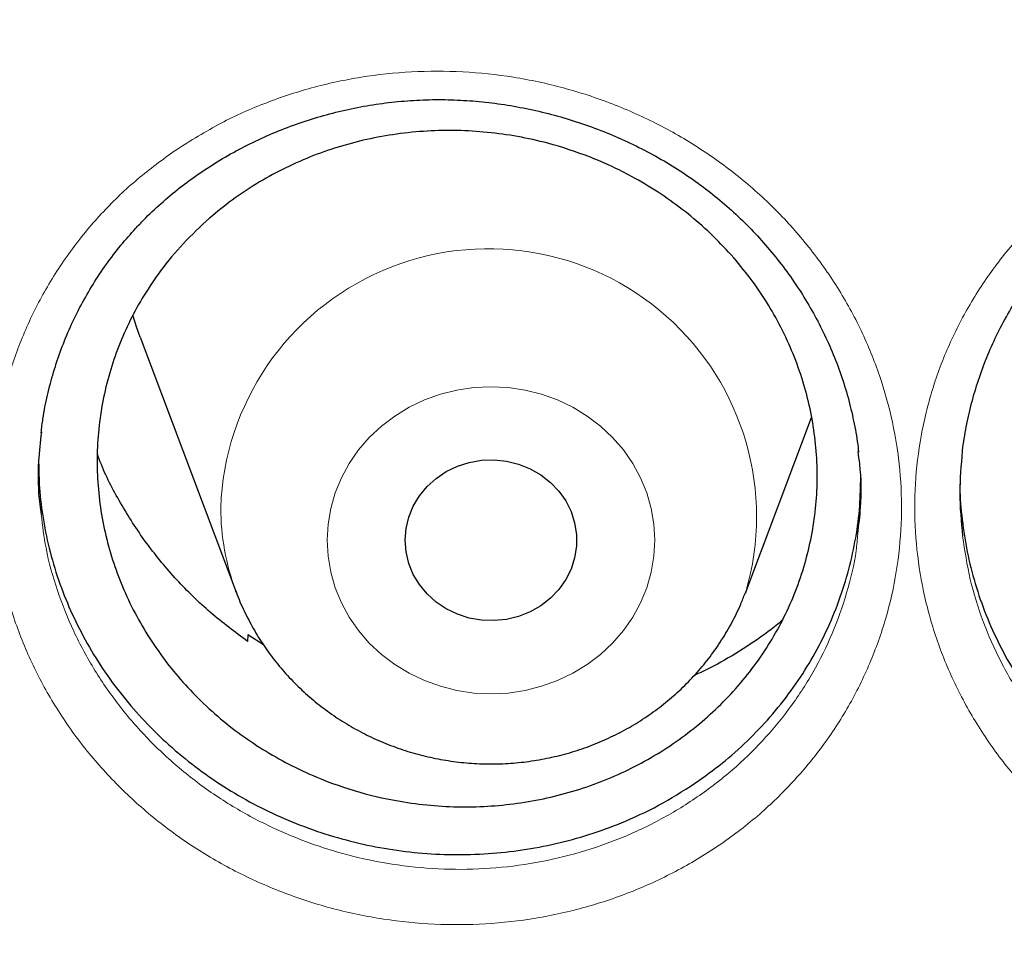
# Model space of a CAD drawing. Header units: millimetres. Extents: x 8 to 791, y 12 to 1717.
# Tile 201 of 256: x 372.11 to 376.7, y 1559.79 to 1564.17. Entities that reach past the tile are written whole.
import ezdxf

# ---------------------------------------------------------------- set-up
doc = ezdxf.new("R2010")
doc.units = ezdxf.units.MM

msp = doc.modelspace()

# ---------------------------------------------------------------- linework, layer by layer
at = {"color": 7, "linetype": 'Continuous', "lineweight": 30}
for p, q in [((372.6694, 1562.6901), (373.1164, 1561.5019)), ((375.4926, 1561.5019), (375.7991, 1562.3166)), ((373.1164, 1561.5019), (373.1146, 1561.5066)), ((375.4926, 1561.5019), (375.4903, 1561.496)), ((373.1706, 1561.3028), (373.169, 1561.2715)), ((373.2437, 1561.2562), (373.1706, 1561.3028))]:
    msp.add_line(p, q, dxfattribs=at)
at = {"color": 7, "linetype": 'Continuous', "lineweight": 30, "flags": 128}
for points in [[(372.6694, 1562.6901), (372.6535, 1562.7342), (372.6344, 1562.7942)], [(373.9045, 1561.7434), (373.9088, 1561.798), (373.9215, 1561.8515), (373.9423, 1561.9027), (373.9709, 1561.9504), (374.0066, 1561.9938), (374.0486, 1562.0318), (374.0961, 1562.0637), (374.148, 1562.0888), (374.2033, 1562.1064), (374.2607, 1562.1164), (374.3191, 1562.1184), (374.3771, 1562.1124), (374.4336, 1562.0985), (374.4874, 1562.0771), (374.5372, 1562.0486), (374.5821, 1562.0135), (374.6211, 1561.9727), (374.6533, 1561.927), (374.6781, 1561.8774), (374.6949, 1561.825), (374.7034, 1561.7708), (374.7034, 1561.716), (374.6949, 1561.6618), (374.6781, 1561.6093), (374.6533, 1561.5597), (374.6211, 1561.514), (374.5821, 1561.4732), (374.5372, 1561.4382), (374.4874, 1561.4096), (374.4336, 1561.3882), (374.3771, 1561.3743), (374.3191, 1561.3683), (374.2607, 1561.3703), (374.2033, 1561.3803), (374.148, 1561.398), (374.0961, 1561.423), (374.0486, 1561.4549), (374.0066, 1561.4929), (373.9709, 1561.5363), (373.9423, 1561.5841), (373.9215, 1561.6352), (373.9088, 1561.6887), (373.9045, 1561.7434)]]:
    msp.add_lwpolyline(points, dxfattribs=at)
at = {"color": 8, "linetype": 'Continuous', "lineweight": 0, "flags": 128}
msp.add_lwpolyline([(373.5408, 1561.7434), (373.545, 1561.8183), (373.5575, 1561.8923), (373.5782, 1561.9648), (373.6069, 1562.0348), (373.6432, 1562.1016), (373.6867, 1562.1645), (373.737, 1562.2228), (373.7935, 1562.2758), (373.8556, 1562.323), (373.9227, 1562.3638), (373.9939, 1562.3979), (374.0685, 1562.4247), (374.1457, 1562.4442), (374.2247, 1562.4559), (374.3045, 1562.4598), (374.3843, 1562.4559), (374.4633, 1562.4442), (374.5405, 1562.4247), (374.6151, 1562.3979), (374.6863, 1562.3638), (374.7534, 1562.323), (374.8155, 1562.2758), (374.872, 1562.2228), (374.9223, 1562.1645), (374.9658, 1562.1016), (375.0021, 1562.0348), (375.0308, 1561.9648), (375.0514, 1561.8923), (375.064, 1561.8183), (375.0681, 1561.7434), (375.064, 1561.6685), (375.0514, 1561.5944), (375.0308, 1561.522), (375.0021, 1561.452), (374.9658, 1561.3851), (374.9223, 1561.3222), (374.872, 1561.264), (374.8155, 1561.2109), (374.7534, 1561.1637), (374.6863, 1561.1229), (374.6151, 1561.0889), (374.5405, 1561.062), (374.4633, 1561.0426), (374.3843, 1561.0308), (374.3045, 1561.0269), (374.2247, 1561.0308), (374.1457, 1561.0426), (374.0685, 1561.062), (373.9939, 1561.0889), (373.9227, 1561.1229), (373.8556, 1561.1637), (373.7935, 1561.2109), (373.737, 1561.264), (373.6867, 1561.3222), (373.6432, 1561.3851), (373.6069, 1561.452), (373.5782, 1561.522), (373.5575, 1561.5944), (373.545, 1561.6685), (373.5408, 1561.7434)], dxfattribs=at)
at = {"color": 8, "linetype": 'Continuous', "lineweight": 0}
for centre, radius, start, end in [((374.2935, 1561.8539), 1.2496, 343.6395, 178.0996), ((374.1618, 1561.896), 1.1172, 180.0373, 200.4005)]:
    msp.add_arc(centre, radius, start, end, dxfattribs=at)
for points, knots in [([(391.9045, 1594.1384), (391.4079, 1594.1325), (390.4148, 1594.1207), (388.9279, 1594.0251), (387.4468, 1593.8726), (385.9744, 1593.658), (384.522, 1593.3848), (383.0924, 1593.0544), (381.6879, 1592.6687), (380.3024, 1592.2266), (378.9303, 1591.7256), (377.5746, 1591.1657), (376.2385, 1590.5467), (374.9327, 1589.8732), (373.6598, 1589.1465), (372.4295, 1588.3727), (371.2435, 1587.5542), (370.1031, 1586.6936), (369.0035, 1585.7876), (367.9401, 1584.8322), (366.916, 1583.8281), (365.9341, 1582.7766), (365.0025, 1581.6855), (364.1228, 1580.5571), (363.3018, 1579.4004), (362.54, 1578.2184), (361.8375, 1577.0139), (361.191, 1575.7821), (360.5983, 1574.5176), (360.0617, 1573.2223), (359.5835, 1571.8983), (359.1678, 1570.5558), (358.8154, 1569.1975), (358.5287, 1567.8341), (358.3069, 1566.4685), (358.1492, 1565.1035), (358.0544, 1563.7333), (358.0226, 1562.3523), (358.0552, 1560.9629), (358.1534, 1559.568), (358.317, 1558.1784), (358.5454, 1556.797), (358.8367, 1555.4344), (359.1888, 1554.0932), (359.5999, 1552.7754), (360.0712, 1551.4755), (360.6051, 1550.1882), (361.2019, 1548.9163), (361.8617, 1547.6628), (362.5795, 1546.4377), (363.3541, 1545.2435), (364.179, 1544.0892), (365.0514, 1542.9765), (365.9686, 1541.9066), (366.9343, 1540.8749), (367.9527, 1539.8773), (369.0228, 1538.9165), (370.1437, 1537.9953), (371.3066, 1537.1212), (372.5093, 1536.2959), (373.7422, 1535.5256), (375.0021, 1534.8108), (376.2859, 1534.1517), (377.5989, 1533.5453), (378.9467, 1532.9892), (380.3273, 1532.4858), (381.7385, 1532.0371), (383.1694, 1531.6471), (384.6173, 1531.3164), (386.0705, 1531.0475), (387.526, 1530.8394), (388.981, 1530.6914), (390.4414, 1530.6025), (391.9134, 1530.5727), (393.3942, 1530.6033), (394.8811, 1530.6954), (396.3622, 1530.8488), (397.8346, 1531.0632), (399.2869, 1531.3364), (400.7165, 1531.6668), (402.1211, 1532.0525), (403.5066, 1532.4947), (404.8787, 1532.9956), (406.2344, 1533.5555), (407.5705, 1534.1745), (408.8762, 1534.848), (410.1492, 1535.5747), (411.3795, 1536.3486), (412.5655, 1537.1671), (413.7058, 1538.0276), (414.8055, 1538.9336), (415.8688, 1539.889), (416.8929, 1540.8931), (417.8748, 1541.9446), (418.8065, 1543.0357), (419.6861, 1544.1641), (420.5071, 1545.3208), (421.269, 1546.5028), (421.9715, 1547.7073), (422.6179, 1548.9391), (423.2106, 1550.2036), (423.7472, 1551.4989), (424.2255, 1552.8229), (424.6412, 1554.1654), (424.9936, 1555.5237), (425.2803, 1556.8871), (425.5021, 1558.2527), (425.6598, 1559.6178), (425.7545, 1560.9879), (425.7863, 1562.3689), (425.7538, 1563.7583), (425.6555, 1565.1532), (425.492, 1566.5428), (425.2635, 1567.9243), (424.9723, 1569.2868), (424.6202, 1570.6281), (424.2091, 1571.9458), (423.7378, 1573.2457), (423.2038, 1574.533), (422.6071, 1575.8049), (421.9473, 1577.0584), (421.2294, 1578.2835), (420.4549, 1579.4778), (419.63, 1580.632), (418.7576, 1581.7447), (417.8403, 1582.8146), (416.8747, 1583.8463), (415.8563, 1584.8439), (414.7861, 1585.8047), (413.6653, 1586.726), (412.5024, 1587.6), (411.2997, 1588.4253), (410.0668, 1589.1956), (408.8069, 1589.9104), (407.5231, 1590.5695), (406.2101, 1591.1759), (404.8623, 1591.732), (403.4817, 1592.2354), (402.0705, 1592.6841), (400.6395, 1593.0741), (399.1917, 1593.4048), (397.7385, 1593.6737), (396.283, 1593.882), (394.828, 1594.0291), (393.3676, 1594.1213), (392.3922, 1594.1327), (391.9045, 1594.1384)], [0, 0, 0, 0, 0.007, 0.014, 0.021, 0.028, 0.035, 0.041875, 0.04875, 0.055625, 0.0625, 0.0695, 0.0765, 0.0835, 0.0905, 0.0975, 0.104375, 0.11125, 0.118125, 0.125, 0.132, 0.139, 0.146, 0.153, 0.16, 0.166875, 0.17375, 0.180625, 0.1875, 0.1945, 0.2015, 0.2085, 0.2155, 0.2225, 0.229375, 0.23625, 0.243125, 0.25, 0.257, 0.264, 0.271, 0.278, 0.285, 0.291875, 0.29875, 0.305625, 0.3125, 0.3195, 0.3265, 0.3335, 0.3405, 0.3475, 0.354375, 0.36125, 0.368125, 0.375, 0.382, 0.389, 0.396, 0.403, 0.41, 0.416875, 0.42375, 0.430625, 0.4375, 0.4445, 0.4515, 0.4585, 0.4655, 0.4725, 0.479375, 0.48625, 0.493125, 0.5, 0.507, 0.514, 0.521, 0.528, 0.535, 0.541875, 0.54875, 0.555625, 0.5625, 0.5695, 0.5765, 0.5835, 0.5905, 0.5975, 0.604375, 0.61125, 0.618125, 0.625, 0.632, 0.639, 0.646, 0.653, 0.66, 0.666875, 0.67375, 0.680625, 0.6875, 0.6945, 0.7015, 0.7085, 0.7155, 0.7225, 0.729375, 0.73625, 0.743125, 0.75, 0.757, 0.764, 0.771, 0.778, 0.785, 0.791875, 0.79875, 0.805625, 0.8125, 0.8195, 0.8265, 0.8335, 0.8405, 0.8475, 0.854375, 0.86125, 0.868125, 0.875, 0.882, 0.889, 0.896, 0.903, 0.91, 0.916875, 0.92375, 0.930625, 0.9375, 0.9445, 0.9515, 0.9585, 0.9655, 0.9725, 0.979375, 0.98625, 0.993125, 1, 1, 1, 1]), ([(372.8219, 1563.5549), (372.8913, 1563.5993), (373.0255, 1563.6851), (373.2438, 1563.7832), (373.4666, 1563.8576), (373.6978, 1563.9076), (373.9341, 1563.9324), (374.1725, 1563.9326), (374.4104, 1563.9077), (374.6444, 1563.8574), (374.8718, 1563.783), (375.0895, 1563.6854), (375.2942, 1563.5653), (375.4839, 1563.4251), (375.6563, 1563.2662), (375.8084, 1563.0901), (375.9392, 1562.8998), (376.047, 1562.6975), (376.1295, 1562.4855), (376.1868, 1562.2669), (376.218, 1562.044), (376.2218, 1561.8198), (376.1991, 1561.5971), (376.1502, 1561.3789), (376.0749, 1561.1681), (375.9754, 1560.967), (375.8546, 1560.7815), (375.715, 1560.6137), (375.5574, 1560.4605), (375.3786, 1560.3223), (375.1805, 1560.2019), (374.969, 1560.103), (374.7463, 1560.0279), (374.5156, 1559.9766), (374.2795, 1559.9497), (374.041, 1559.9485), (373.803, 1559.9722), (373.5687, 1560.0205), (373.3413, 1560.0937), (373.1236, 1560.1899), (372.9178, 1560.308), (372.7273, 1560.4474), (372.554, 1560.6054), (372.4, 1560.7801), (372.2682, 1560.9697), (372.1594, 1561.1713), (372.0744, 1561.3827), (372.0158, 1561.6015), (371.9834, 1561.8247), (371.9773, 1562.0493), (371.9987, 1562.2722), (372.0464, 1562.4908), (372.1196, 1562.7024), (372.2183, 1562.904), (372.3402, 1563.0935), (372.4829, 1563.2666), (372.6427, 1563.4228), (372.7622, 1563.5109), (372.8219, 1563.5549)], [0, 0, 0, 0, 0.019095, 0.036948, 0.054857, 0.072708, 0.090583, 0.108513, 0.126386, 0.144313, 0.162297, 0.180223, 0.198121, 0.216075, 0.233972, 0.251858, 0.2698, 0.287685, 0.305548, 0.323468, 0.34133, 0.359206, 0.377139, 0.395014, 0.412844, 0.430729, 0.448556, 0.465424, 0.482293, 0.500153, 0.51807, 0.53593, 0.553785, 0.571697, 0.589552, 0.60745, 0.625406, 0.643304, 0.661188, 0.679129, 0.697012, 0.714915, 0.732875, 0.750778, 0.768643, 0.786565, 0.804431, 0.822343, 0.840313, 0.858227, 0.876091, 0.894013, 0.911878, 0.929706, 0.947591, 0.96542, 0.98271, 1, 1, 1, 1]), ([(377.0641, 1563.4294), (377.1332, 1563.4773), (377.2655, 1563.5691), (377.4818, 1563.6757), (377.702, 1563.7581), (377.9313, 1563.8165), (378.1667, 1563.8497), (378.405, 1563.8584), (378.6436, 1563.8421), (378.8793, 1563.8), (379.1092, 1563.7338), (379.3302, 1563.6441), (379.539, 1563.5313), (379.7335, 1563.3977), (379.9114, 1563.245), (380.0697, 1563.0744), (380.2071, 1562.8887), (380.3219, 1562.6902), (380.4119, 1562.481), (380.4768, 1562.2643), (380.5159, 1562.0425), (380.5276, 1561.8183), (380.5127, 1561.5946), (380.4714, 1561.3744), (380.4036, 1561.1607), (380.3111, 1560.956), (380.1967, 1560.766), (380.063, 1560.5929), (379.9107, 1560.434), (379.7368, 1560.2894), (379.543, 1560.1618), (379.3349, 1560.0553), (379.1149, 1559.9722), (378.8861, 1559.9126), (378.6511, 1559.8773), (378.4127, 1559.8675), (378.1741, 1559.8827), (377.9383, 1559.9227), (377.7084, 1559.9877), (377.4873, 1560.0762), (377.2775, 1560.1869), (377.0822, 1560.3195), (376.9033, 1560.4713), (376.7433, 1560.6406), (376.6049, 1560.8255), (376.489, 1561.0233), (376.3967, 1561.2317), (376.3303, 1561.4485), (376.2901, 1561.6707), (376.2761, 1561.8952), (376.2896, 1562.1191), (376.3296, 1562.3395), (376.3954, 1562.5539), (376.4871, 1562.7592), (376.6024, 1562.9532), (376.7385, 1563.131), (376.8917, 1563.2919), (377.0066, 1563.3836), (377.0641, 1563.4294)], [0, 0, 0, 0, 0.0194662, 0.0373181, 0.0552259, 0.0730761, 0.0909448, 0.1088694, 0.1267365, 0.1446564, 0.1626333, 0.1805526, 0.1984459, 0.2163961, 0.234289, 0.2521734, 0.2701147, 0.2879986, 0.3058649, 0.3237878, 0.3416535, 0.3595356, 0.3774749, 0.3953566, 0.4131924, 0.4310836, 0.4489169, 0.4657953, 0.4826739, 0.5005307, 0.5184448, 0.5363023, 0.5541539, 0.5720623, 0.5899141, 0.6077993, 0.6257416, 0.6436269, 0.6615118, 0.6794536, 0.6973385, 0.7152377, 0.7331941, 0.7510932, 0.7689576, 0.786879, 0.8047442, 0.8226608, 0.840636, 0.8585549, 0.876426, 0.8943547, 0.9122266, 0.9300605, 0.9479513, 0.9657857, 0.9828928, 1, 1, 1, 1]), ([(372.207, 1561.8639), (372.2134, 1561.8116), (372.2281, 1561.6919), (372.2793, 1561.5088), (372.3555, 1561.3172), (372.4542, 1561.1345), (372.5735, 1560.9626), (372.7128, 1560.8042), (372.8697, 1560.6608), (373.0421, 1560.5344), (373.2283, 1560.4271), (373.4254, 1560.3396), (373.6311, 1560.273), (373.8431, 1560.2288), (374.0584, 1560.2068), (374.2743, 1560.2075), (374.4879, 1560.2314), (374.6967, 1560.2773), (374.8982, 1560.3449), (375.0896, 1560.4339), (375.2688, 1560.5425), (375.4306, 1560.6672), (375.5733, 1560.8056), (375.6997, 1560.9573), (375.809, 1561.125), (375.8993, 1561.3067), (375.9662, 1561.4975), (376.005, 1561.654), (376.0132, 1561.7471), (376.0154, 1561.7731)], [0, 0, 0, 0, 0.029858, 0.06829, 0.106631, 0.145094, 0.183434, 0.221843, 0.260376, 0.298786, 0.337161, 0.375658, 0.414032, 0.452434, 0.490958, 0.529359, 0.567671, 0.606105, 0.644416, 0.682732, 0.721169, 0.759483, 0.795701, 0.831919, 0.870166, 0.908538, 0.946791, 0.985138, 1, 1, 1, 1]), ([(376.5035, 1561.7619), (376.514, 1561.6945), (376.5349, 1561.56), (376.5963, 1561.3638), (376.6795, 1561.1749), (376.7846, 1560.9958), (376.9098, 1560.8281), (377.0547, 1560.6747), (377.2165, 1560.537), (377.3933, 1560.4168), (377.5832, 1560.3162), (377.7833, 1560.2358), (377.9913, 1560.1766), (378.2048, 1560.1401), (378.4207, 1560.126), (378.6364, 1560.1345), (378.8491, 1560.1661), (379.0562, 1560.2197), (379.2553, 1560.2946), (379.4435, 1560.3906), (379.6189, 1560.5058), (379.7763, 1560.6365), (379.9143, 1560.7802), (380.0354, 1560.9366), (380.1388, 1561.1085), (380.223, 1561.2936), (380.2824, 1561.4871), (380.3135, 1561.6248), (380.3181, 1561.6978), (380.3184, 1561.7035)], [0, 0, 0, 0, 0.038682, 0.077238, 0.115692, 0.154267, 0.192719, 0.231234, 0.269873, 0.308388, 0.346879, 0.385492, 0.423982, 0.462471, 0.501081, 0.539569, 0.577986, 0.616524, 0.65494, 0.693362, 0.731907, 0.770327, 0.806674, 0.843021, 0.881395, 0.919894, 0.958274, 0.996747, 1, 1, 1, 1])]:
    msp.add_open_spline(points, degree=3, knots=knots, dxfattribs=at)
at = {"color": 7, "linetype": 'Continuous', "lineweight": 30}
for points, knots in [([(357.0532, 1565.0448), (357.0508, 1565.0099), (357.0461, 1564.9393), (357.0399, 1564.8224), (357.0331, 1564.6975), (357.0252, 1564.566), (357.017, 1564.4251), (357.0091, 1564.274), (357.0006, 1564.0953), (356.992, 1563.8866), (356.9839, 1563.6459), (356.9766, 1563.3568), (356.9714, 1563.015), (356.9704, 1562.6164), (356.975, 1562.1887), (356.9867, 1561.7289), (357.0066, 1561.2429), (357.0353, 1560.7411), (357.0725, 1560.2367), (357.1178, 1559.734), (357.1713, 1559.2329), (357.2327, 1558.7336), (357.3199, 1558.1085), (357.4415, 1557.3594), (357.6082, 1556.4891), (357.7605, 1555.8002), (357.8839, 1555.2895), (357.9689, 1554.9541), (358.0562, 1554.6248), (358.1433, 1554.3102), (358.2272, 1554.0185), (358.3061, 1553.7533), (358.3793, 1553.5145), (358.4462, 1553.3019), (358.5064, 1553.1154), (358.5591, 1552.9548), (358.6042, 1552.82), (358.6393, 1552.7162), (358.6666, 1552.6365), (358.6902, 1552.5679), (358.7165, 1552.4923), (358.7477, 1552.403), (358.7845, 1552.2992), (358.8307, 1552.17), (358.8878, 1552.0129), (358.9571, 1551.8258), (359.0362, 1551.6165), (359.1255, 1551.3853), (359.2256, 1551.1325), (359.335, 1550.8633), (359.4508, 1550.586), (359.6126, 1550.2089), (359.8226, 1549.7387), (360.0854, 1549.1801), (360.3848, 1548.5743), (360.7235, 1547.9255), (361.1044, 1547.2377), (361.4961, 1546.5691), (361.9371, 1545.8554), (362.4355, 1545.0952), (362.9974, 1544.2914), (363.5841, 1543.503), (364.1207, 1542.825), (364.6016, 1542.2466), (365.0237, 1541.7582), (365.4687, 1541.2632), (365.9374, 1540.7626), (366.3963, 1540.2924), (366.8416, 1539.8533), (367.27, 1539.4454), (367.7152, 1539.0363), (368.1767, 1538.6274), (368.5913, 1538.2734), (368.9458, 1537.9797), (369.2283, 1537.7509), (369.4925, 1537.5412), (369.738, 1537.3502), (369.9643, 1537.1772), (370.1614, 1537.0289), (370.3309, 1536.9032), (370.4745, 1536.7978), (370.6036, 1536.7041), (370.7099, 1536.6275), (370.7926, 1536.5685), (370.8521, 1536.5261), (370.9062, 1536.4878), (370.9723, 1536.4412), (371.0611, 1536.3789), (371.1716, 1536.302), (371.2957, 1536.2163), (371.4305, 1536.1242), (371.576, 1536.0257), (371.7632, 1535.9005), (371.9973, 1535.7463), (372.2837, 1535.5614), (372.5967, 1535.3637), (372.9369, 1535.1541), (373.302, 1534.9349), (373.6861, 1534.7107), (374.0797, 1534.4876), (374.476, 1534.2696), (374.9737, 1534.004), (375.5734, 1533.6972), (376.2758, 1533.3571), (376.9747, 1533.0372), (377.7049, 1532.7215), (378.4656, 1532.4129), (379.2559, 1532.114), (380.04, 1531.8382), (380.8213, 1531.5831), (381.599, 1531.3484), (382.3747, 1531.1329), (383.1479, 1530.9361), (383.9229, 1530.7565), (384.776, 1530.578), (385.7075, 1530.4068), (386.718, 1530.2497), (387.7304, 1530.1207), (388.7455, 1530.0195), (389.7632, 1529.9462), (390.7827, 1529.901), (391.8033, 1529.884), (392.8239, 1529.8953), (393.8437, 1529.935), (394.8619, 1530.0027), (395.8775, 1530.0984), (396.8898, 1530.2218), (397.8978, 1530.3729), (398.8286, 1530.5385), (399.6827, 1530.7122), (400.4634, 1530.8886), (401.2464, 1531.0833), (402.0351, 1531.2981), (402.8256, 1531.5326), (403.6172, 1531.787), (404.4091, 1532.0618), (405.2052, 1532.3591), (405.9911, 1532.6741), (406.7655, 1533.0061), (407.5216, 1533.3512), (408.2642, 1533.7112), (408.9861, 1534.0818), (409.686, 1534.4613), (410.2891, 1534.8057), (410.8011, 1535.1105), (411.2273, 1535.3725), (411.644, 1535.6368), (411.9824, 1535.8582), (412.2385, 1536.0293), (412.4076, 1536.144), (412.5522, 1536.2431), (412.6725, 1536.3263), (412.7687, 1536.3935), (412.8371, 1536.4415), (412.8836, 1536.4743), (412.9221, 1536.5015), (412.9685, 1536.5344), (413.0278, 1536.5766), (413.0971, 1536.6262), (413.1924, 1536.6947), (413.3176, 1536.7855), (413.4765, 1536.9019), (413.6774, 1537.0511), (413.9174, 1537.2323), (414.1928, 1537.4443), (414.4782, 1537.6689), (414.7929, 1537.9221), (415.1375, 1538.2063), (415.5121, 1538.5243), (415.898, 1538.8617), (416.2945, 1539.2193), (416.7005, 1539.5977), (417.0877, 1539.9709), (417.4545, 1540.3357), (417.7942, 1540.6837), (418.125, 1541.0325), (418.44, 1541.3742), (418.7381, 1541.7066), (419.0356, 1542.0471), (419.3305, 1542.3942), (419.6212, 1542.7461), (419.8914, 1543.0823), (420.1435, 1543.4042), (420.3779, 1543.7109), (420.595, 1544.0018), (420.7938, 1544.2741), (420.9809, 1544.5358), (421.1669, 1544.8013), (421.362, 1545.0858), (421.5697, 1545.3957), (421.789, 1545.7316), (422.019, 1546.0939), (422.2588, 1546.4832), (422.5074, 1546.9001), (422.7438, 1547.3108), (422.967, 1547.7119), (423.1759, 1548.0995), (423.3851, 1548.5009), (423.5884, 1548.9051), (423.7872, 1549.3148), (423.9773, 1549.7213), (424.1582, 1550.1229), (424.3234, 1550.5033), (424.4737, 1550.8621), (424.6101, 1551.1988), (424.7334, 1551.5133), (424.8444, 1551.8051), (424.9275, 1552.0301), (424.986, 1552.1915), (425.022, 1552.2923), (425.0531, 1552.3798), (425.079, 1552.4537), (425.1, 1552.514), (425.1173, 1552.5637), (425.1365, 1552.6193), (425.1618, 1552.6931), (425.1962, 1552.7944), (425.238, 1552.9192), (425.2904, 1553.078), (425.3517, 1553.2674), (425.4199, 1553.4832), (425.49, 1553.7109), (425.5615, 1553.9498), (425.6342, 1554.1999), (425.7209, 1554.5079), (425.8209, 1554.879), (425.9326, 1555.318), (426.0436, 1555.783), (426.1444, 1556.2364), (426.2352, 1556.6749), (426.3163, 1557.095), (426.394, 1557.5297), (426.4818, 1558.0655), (426.572, 1558.6902), (426.6569, 1559.3929), (426.7237, 1560.0732), (426.7738, 1560.7306), (426.8089, 1561.3647), (426.8302, 1561.9754), (426.8378, 1562.4719), (426.8382, 1562.86), (426.8358, 1563.1455), (426.8308, 1563.4241), (426.8237, 1563.6914), (426.815, 1563.9447), (426.8049, 1564.1919), (426.7936, 1564.4303), (426.7812, 1564.6577), (426.769, 1564.8593), (426.76, 1564.986), (426.7558, 1565.0448)], [0, 0, 0, 0, 0.000951, 0.00193, 0.003036, 0.004253, 0.00557, 0.006974, 0.008466, 0.010552, 0.012788, 0.015174, 0.018604, 0.022304, 0.026272, 0.03051, 0.035109, 0.039809, 0.0445, 0.049182, 0.053854, 0.058517, 0.063171, 0.071403, 0.079606, 0.08778, 0.090983, 0.094182, 0.097376, 0.100428, 0.103231, 0.105785, 0.10809, 0.110147, 0.111955, 0.113514, 0.114824, 0.115886, 0.116546, 0.117156, 0.117891, 0.118757, 0.119771, 0.120935, 0.122551, 0.124388, 0.126447, 0.128728, 0.13123, 0.133951, 0.136743, 0.139515, 0.145262, 0.150923, 0.1565, 0.163835, 0.171017, 0.178053, 0.185051, 0.193961, 0.202877, 0.211797, 0.220722, 0.226386, 0.232222, 0.238233, 0.244421, 0.250785, 0.255992, 0.261311, 0.266742, 0.272285, 0.27791, 0.2814, 0.284654, 0.287671, 0.290452, 0.292997, 0.295305, 0.297061, 0.298651, 0.300074, 0.30133, 0.302159, 0.302792, 0.303286, 0.303933, 0.304956, 0.306188, 0.307532, 0.308987, 0.310553, 0.31223, 0.315004, 0.318038, 0.32133, 0.324881, 0.328691, 0.332679, 0.336722, 0.340731, 0.344704, 0.351714, 0.358613, 0.3654, 0.372077, 0.379665, 0.387104, 0.394395, 0.401597, 0.408772, 0.415794, 0.42279, 0.429761, 0.436706, 0.445688, 0.454627, 0.463542, 0.472457, 0.481371, 0.490286, 0.4992, 0.508115, 0.517029, 0.525944, 0.534858, 0.543773, 0.552688, 0.561603, 0.568593, 0.575583, 0.582642, 0.589812, 0.597096, 0.604359, 0.61173, 0.61921, 0.626799, 0.634111, 0.641505, 0.648815, 0.655997, 0.663051, 0.669978, 0.674479, 0.678925, 0.683315, 0.687644, 0.689723, 0.691543, 0.693106, 0.69441, 0.695455, 0.696243, 0.696646, 0.696978, 0.697502, 0.698168, 0.698928, 0.699781, 0.70131, 0.703068, 0.705055, 0.708015, 0.711125, 0.714373, 0.717759, 0.721968, 0.726371, 0.73097, 0.735762, 0.74075, 0.745932, 0.750272, 0.754723, 0.75908, 0.763275, 0.767308, 0.771181, 0.775537, 0.77967, 0.783578, 0.787262, 0.79079, 0.794084, 0.797145, 0.799974, 0.80285, 0.805987, 0.809385, 0.813035, 0.816945, 0.821115, 0.825545, 0.830235, 0.834102, 0.838129, 0.842317, 0.846532, 0.850562, 0.854837, 0.85888, 0.862688, 0.866263, 0.869604, 0.872711, 0.875584, 0.878223, 0.879337, 0.880326, 0.881181, 0.881903, 0.882491, 0.882945, 0.883358, 0.884118, 0.885104, 0.886317, 0.887757, 0.88973, 0.891826, 0.894024, 0.896326, 0.898731, 0.901239, 0.905195, 0.909383, 0.913804, 0.918457, 0.922275, 0.926238, 0.930343, 0.934543, 0.941328, 0.94789, 0.954228, 0.960343, 0.966236, 0.971905, 0.977351, 0.980059, 0.98271, 0.985301, 0.987816, 0.990158, 0.992312, 0.994612, 0.996657, 0.99845, 1, 1, 1, 1]), ([(372.6473, 1563.1981), (372.66, 1563.2116), (372.698, 1563.2518), (372.7656, 1563.3157), (372.8518, 1563.3879), (372.9434, 1563.4553), (373.04, 1563.5176), (373.1411, 1563.5744), (373.2462, 1563.6255), (373.3549, 1563.6705), (373.4665, 1563.7091), (373.5803, 1563.7411), (373.6958, 1563.7663), (373.8122, 1563.7846), (373.9291, 1563.7959), (374.0459, 1563.8002), (374.1626, 1563.7976), (374.2797, 1563.7882), (374.3971, 1563.772), (374.5144, 1563.7489), (374.6309, 1563.7191), (374.7459, 1563.6827), (374.8585, 1563.6398), (374.968, 1563.5907), (375.0737, 1563.5358), (375.1749, 1563.4755), (375.2711, 1563.41), (375.362, 1563.3398), (375.4478, 1563.2645), (375.5289, 1563.1843), (375.6052, 1563.0989), (375.6765, 1563.0088), (375.7422, 1562.9143), (375.802, 1562.816), (375.8554, 1562.7144), (375.9022, 1562.6101), (375.9419, 1562.5036), (375.9746, 1562.3957), (375.9993, 1562.2867), (376.0138, 1562.2062), (376.0177, 1562.162), (376.0184, 1562.1545)], [0, 0, 0, 0, 0.013038, 0.039159, 0.065396, 0.091802, 0.118359, 0.145038, 0.171803, 0.198611, 0.225407, 0.252135, 0.278752, 0.305217, 0.331499, 0.357564, 0.383475, 0.409586, 0.435975, 0.462594, 0.489384, 0.516277, 0.543201, 0.570058, 0.596777, 0.623296, 0.649565, 0.675549, 0.701394, 0.727476, 0.7538, 0.780334, 0.807039, 0.833869, 0.860773, 0.8877, 0.914583, 0.941381, 0.968058, 0.994589, 1, 1, 1, 1]), ([(372.9927, 1563.2467), (373.0272, 1563.2751), (373.0963, 1563.3323), (373.2104, 1563.4079), (373.3319, 1563.4754), (373.4594, 1563.5326), (373.591, 1563.5792), (373.7258, 1563.6149), (373.865, 1563.6401), (374.0059, 1563.654), (374.1474, 1563.6566), (374.2882, 1563.6481), (374.4295, 1563.6284), (374.5912, 1563.5925), (374.7711, 1563.5334), (374.9422, 1563.4537), (375.0836, 1563.3695), (375.1978, 1563.2884), (375.3041, 1563.1992), (375.4032, 1563.101), (375.493, 1562.9958), (375.573, 1562.8842), (375.6425, 1562.7677), (375.7021, 1562.645), (375.7504, 1562.5185), (375.7872, 1562.3892), (375.8122, 1562.2584), (375.8257, 1562.1251), (375.8271, 1561.9916), (375.8164, 1561.8592), (375.7942, 1561.729), (375.76, 1561.5999), (375.7143, 1561.4745), (375.6576, 1561.3538), (375.5906, 1561.2388), (375.5127, 1561.1286), (375.4251, 1561.0254), (375.3286, 1560.93), (375.2244, 1560.8431), (375.1114, 1560.7641), (374.9918, 1560.6947), (374.8664, 1560.6354), (374.7367, 1560.5864), (374.6014, 1560.5476), (374.4632, 1560.5198), (374.323, 1560.5033), (374.1824, 1560.4978), (374.04, 1560.5035), (373.8756, 1560.5233), (373.6905, 1560.5644), (373.5119, 1560.627), (373.3622, 1560.6969), (373.2399, 1560.7664), (373.1245, 1560.8448), (373.0152, 1560.9329), (372.9142, 1561.029), (372.8223, 1561.1323), (372.7403, 1561.2416), (372.6674, 1561.358), (372.6053, 1561.4793), (372.5544, 1561.6046), (372.5149, 1561.7325), (372.4866, 1561.8641), (372.4704, 1561.997), (372.4661, 1562.1301), (372.4736, 1562.2621), (372.4931, 1562.3941), (372.5244, 1562.5235), (372.5672, 1562.6495), (372.6208, 1562.7707), (372.6858, 1562.8883), (372.7676, 1563.009), (372.868, 1563.1313), (372.951, 1563.2081), (372.9927, 1563.2467)], [0, 0, 0, 0, 0.01319, 0.026471, 0.040041, 0.053711, 0.066963, 0.080308, 0.093752, 0.107421, 0.120662, 0.133995, 0.147472, 0.161145, 0.181005, 0.201183, 0.214858, 0.228112, 0.241458, 0.254903, 0.268575, 0.281825, 0.295168, 0.308607, 0.322273, 0.335519, 0.348857, 0.36229, 0.375951, 0.389193, 0.402528, 0.415958, 0.429616, 0.442859, 0.456194, 0.469624, 0.483282, 0.496528, 0.509867, 0.523301, 0.536962, 0.550213, 0.563557, 0.576996, 0.590663, 0.603915, 0.617265, 0.630711, 0.644383, 0.664243, 0.684422, 0.698096, 0.711336, 0.724669, 0.738145, 0.751818, 0.765069, 0.778414, 0.791854, 0.805523, 0.818769, 0.832109, 0.845543, 0.859206, 0.872449, 0.885785, 0.899215, 0.912874, 0.926116, 0.939451, 0.952881, 0.966538, 0.983177, 1, 1, 1, 1]), ([(372.207, 1562.2449), (372.2095, 1562.2668), (372.2163, 1562.3256), (372.2355, 1562.4201), (372.2637, 1562.5282), (372.2995, 1562.6346), (372.3421, 1562.7388), (372.3917, 1562.8399), (372.4477, 1562.9376), (372.51, 1563.0312), (372.5762, 1563.1185), (372.6243, 1563.1723), (372.6473, 1563.1981)], [0, 0, 0, 0, 0.062422, 0.167356, 0.272779, 0.3785, 0.484309, 0.589948, 0.695237, 0.800024, 0.904191, 1, 1, 1, 1]), ([(376.5034, 1562.1554), (376.5036, 1562.158), (376.5071, 1562.1975), (376.5207, 1562.2735), (376.5446, 1562.3827), (376.5766, 1562.4905), (376.6155, 1562.5962), (376.6614, 1562.6993), (376.7138, 1562.7991), (376.7728, 1562.895), (376.8362, 1562.9854), (376.8828, 1563.0415), (376.9054, 1563.0687)], [0, 0, 0, 0, 0.007689, 0.118511, 0.229851, 0.341506, 0.453256, 0.564828, 0.676031, 0.786704, 0.896723, 1, 1, 1, 1]), ([(359.582, 1559.2529), (359.5907, 1559.1731), (359.6162, 1558.9407), (359.6664, 1558.5564), (359.732, 1558.1001), (359.8054, 1557.6448), (359.8859, 1557.1905), (359.9738, 1556.7375), (360.069, 1556.2858), (360.1714, 1555.8354), (360.2811, 1555.3866), (360.3979, 1554.9393), (360.522, 1554.4938), (360.6531, 1554.0501), (360.7914, 1553.6083), (360.9368, 1553.1685), (361.0893, 1552.7308), (361.2488, 1552.2953), (361.4152, 1551.8621), (361.5886, 1551.4313), (361.769, 1551.0031), (361.9561, 1550.5774), (362.1502, 1550.1544), (362.3509, 1549.7343), (362.5585, 1549.317), (362.7727, 1548.9027), (362.9935, 1548.4915), (363.221, 1548.0835), (363.455, 1547.6787), (363.6954, 1547.2773), (363.9423, 1546.8794), (364.1956, 1546.4849), (364.4552, 1546.0942), (364.721, 1545.7071), (364.9931, 1545.3239), (365.2712, 1544.9445), (365.5555, 1544.5692), (365.8457, 1544.1979), (366.1419, 1543.8307), (366.4439, 1543.4678), (366.7518, 1543.1092), (367.0654, 1542.755), (367.3847, 1542.4054), (367.7095, 1542.0602), (368.0399, 1541.7197), (368.3757, 1541.3839), (368.7168, 1541.053), (369.0633, 1540.7269), (369.4149, 1540.4057), (369.7717, 1540.0895), (370.1335, 1539.7785), (370.5003, 1539.4726), (370.872, 1539.1719), (371.2484, 1538.8766), (371.6296, 1538.5866), (372.0154, 1538.302), (372.4057, 1538.023), (372.8005, 1537.7495), (373.1996, 1537.4816), (373.603, 1537.2194), (374.0106, 1536.963), (374.4222, 1536.7123), (374.8378, 1536.4675), (375.2574, 1536.2287), (375.6807, 1535.9958), (376.1077, 1535.7689), (376.5383, 1535.5481), (376.9724, 1535.3335), (377.4099, 1535.125), (377.8507, 1534.9227), (378.2948, 1534.7267), (378.7419, 1534.537), (379.192, 1534.3537), (379.645, 1534.1768), (380.1009, 1534.0063), (380.5594, 1533.8423), (381.0205, 1533.6848), (381.484, 1533.5338), (381.95, 1533.3895), (382.4182, 1533.2517), (382.8886, 1533.1206), (383.3611, 1532.9962), (383.8354, 1532.8785), (384.3117, 1532.7676), (384.7896, 1532.6634), (385.2692, 1532.5659), (385.7503, 1532.4753), (386.2328, 1532.3915), (386.7166, 1532.3146), (387.2016, 1532.2445), (387.6876, 1532.1813), (388.1746, 1532.125), (388.6625, 1532.0756), (389.1511, 1532.0331), (389.6403, 1531.9976), (390.13, 1531.969), (390.6202, 1531.9473), (391.1106, 1531.9326), (391.6012, 1531.9248), (392.0919, 1531.924), (392.5826, 1531.9301), (393.073, 1531.9432), (393.5633, 1531.9632), (394.0531, 1531.9902), (394.5425, 1532.0241), (395.0312, 1532.065), (395.5193, 1532.1127), (396.0065, 1532.1674), (396.4928, 1532.229), (396.978, 1532.2974), (397.4621, 1532.3727), (397.9449, 1532.4549), (398.4264, 1532.5439), (398.9063, 1532.6397), (399.3847, 1532.7424), (399.8613, 1532.8517), (400.3362, 1532.9678), (400.8091, 1533.0907), (401.28, 1533.2202), (401.7487, 1533.3564), (402.2152, 1533.4992), (402.6794, 1533.6486), (403.1411, 1533.8045), (403.6002, 1533.967), (404.0567, 1534.136), (404.5104, 1534.3114), (404.9612, 1534.4932), (405.409, 1534.6814), (405.8538, 1534.8759), (406.2954, 1535.0767), (406.7337, 1535.2837), (407.1687, 1535.497), (407.6001, 1535.7163), (408.028, 1535.9418), (408.4522, 1536.1732), (408.8726, 1536.4107), (409.2892, 1536.6541), (409.7018, 1536.9034), (410.1103, 1537.1585), (410.5147, 1537.4193), (410.9149, 1537.6858), (411.3107, 1537.958), (411.7021, 1538.2358), (412.0889, 1538.5191), (412.4712, 1538.8078), (412.8488, 1539.1019), (413.2216, 1539.4013), (413.5896, 1539.706), (413.9526, 1540.0159), (414.3106, 1540.3308), (414.6634, 1540.6508), (415.0111, 1540.9758), (415.3536, 1541.3056), (415.6906, 1541.6403), (416.0223, 1541.9797), (416.3484, 1542.3238), (416.669, 1542.6724), (416.984, 1543.0256), (417.2932, 1543.3831), (417.5966, 1543.745), (417.8942, 1544.1112), (418.1859, 1544.4815), (418.4715, 1544.856), (418.7511, 1545.2344), (419.0246, 1545.6167), (419.2919, 1546.0029), (419.553, 1546.3929), (419.8078, 1546.7864), (420.0562, 1547.1836), (420.2981, 1547.5842), (420.5337, 1547.9882), (420.7626, 1548.3955), (420.9851, 1548.8059), (421.2008, 1549.2195), (421.41, 1549.6361), (421.6123, 1550.0556), (421.8079, 1550.478), (421.9967, 1550.903), (422.1787, 1551.3307), (422.3537, 1551.7609), (422.5218, 1552.1935), (422.6829, 1552.6285), (422.837, 1553.0657), (422.9841, 1553.505), (423.1241, 1553.9464), (423.2569, 1554.3897), (423.3826, 1554.8348), (423.5012, 1555.2816), (423.6125, 1555.7301), (423.7166, 1556.1801), (423.8135, 1556.6315), (423.9031, 1557.0843), (423.9854, 1557.5383), (424.0604, 1557.9933), (424.1281, 1558.4494), (424.1884, 1558.9064), (424.2413, 1559.3642), (424.2869, 1559.8227), (424.3252, 1560.2818), (424.356, 1560.7414), (424.3794, 1561.2013), (424.3954, 1561.6616), (424.4034, 1562.0707), (424.4042, 1562.3263), (424.4045, 1562.4284)], [0, 0, 0, 0, 0.002595, 0.007564, 0.012533, 0.017502, 0.02247, 0.027439, 0.032408, 0.037377, 0.042346, 0.047315, 0.052284, 0.057254, 0.062223, 0.067192, 0.072161, 0.07713, 0.0821, 0.087069, 0.092038, 0.097008, 0.101977, 0.106946, 0.111916, 0.116885, 0.121855, 0.126825, 0.131794, 0.136764, 0.141734, 0.146704, 0.151673, 0.156643, 0.161613, 0.166583, 0.171553, 0.176523, 0.181493, 0.186464, 0.191434, 0.196404, 0.201374, 0.206345, 0.211315, 0.216286, 0.221256, 0.226227, 0.231197, 0.236168, 0.241138, 0.246109, 0.25108, 0.25605, 0.261021, 0.265992, 0.270963, 0.275934, 0.280905, 0.285876, 0.290847, 0.295818, 0.300789, 0.30576, 0.310731, 0.315702, 0.320674, 0.325645, 0.330616, 0.335587, 0.340559, 0.34553, 0.350501, 0.355473, 0.360444, 0.365416, 0.370387, 0.375358, 0.38033, 0.385301, 0.390273, 0.395244, 0.400216, 0.405188, 0.410159, 0.415131, 0.420102, 0.425074, 0.430046, 0.435017, 0.439989, 0.44496, 0.449932, 0.454904, 0.459875, 0.464847, 0.469819, 0.47479, 0.479762, 0.484734, 0.489705, 0.494677, 0.499649, 0.504621, 0.509592, 0.514564, 0.519536, 0.524507, 0.529479, 0.534451, 0.539422, 0.544394, 0.549366, 0.554337, 0.559309, 0.56428, 0.569252, 0.574224, 0.579195, 0.584167, 0.589138, 0.59411, 0.599081, 0.604053, 0.609024, 0.613996, 0.618967, 0.623939, 0.62891, 0.633881, 0.638853, 0.643824, 0.648795, 0.653767, 0.658738, 0.663709, 0.66868, 0.673651, 0.678623, 0.683594, 0.688565, 0.693536, 0.698507, 0.703478, 0.708449, 0.71342, 0.71839, 0.723361, 0.728332, 0.733303, 0.738274, 0.743244, 0.748215, 0.753185, 0.758156, 0.763126, 0.768097, 0.773067, 0.778038, 0.783008, 0.787978, 0.792949, 0.797919, 0.802889, 0.807859, 0.812829, 0.817799, 0.822769, 0.827739, 0.832709, 0.837679, 0.842648, 0.847618, 0.852588, 0.857557, 0.862527, 0.867497, 0.872466, 0.877436, 0.882405, 0.887374, 0.892344, 0.897313, 0.902282, 0.907251, 0.912221, 0.91719, 0.922159, 0.927128, 0.932097, 0.937066, 0.942035, 0.947004, 0.951973, 0.956942, 0.961911, 0.96688, 0.971849, 0.976818, 0.981787, 0.986756, 0.991724, 0.996693, 1, 1, 1, 1]), ([(372.2079, 1562.2477), (372.2029, 1562.2027), (372.1904, 1562.0906), (372.192, 1561.9614), (372.2046, 1561.8791), (372.207, 1561.8639)], [0, 0, 0, 0, 0.353933, 0.880769, 1, 1, 1, 1]), ([(376.5027, 1562.1583), (376.4969, 1562.0938), (376.4851, 1561.9619), (376.4973, 1561.8295), (376.5035, 1561.7619)], [0, 0, 0, 0, 0.4890272, 1, 1, 1, 1]), ([(373.169, 1561.2715), (373.1104, 1561.3153), (372.993, 1561.4031), (372.8374, 1561.5564), (372.6983, 1561.7233), (372.5818, 1561.9044), (372.505, 1562.0469), (372.4751, 1562.1305), (372.469, 1562.1474)], [0, 0, 0, 0, 0.189824, 0.38025, 0.570075, 0.760607, 0.951745, 1, 1, 1, 1]), ([(376.0154, 1561.7731), (376.0203, 1561.8143), (376.033, 1561.9222), (376.0322, 1562.0514), (376.0193, 1562.1377), (376.0164, 1562.157)], [0, 0, 0, 0, 0.323468, 0.848894, 1, 1, 1, 1]), ([(372.1952, 1562.1064), (372.1959, 1562.0669), (372.1974, 1561.9772), (372.2154, 1561.8374), (372.2468, 1561.6874), (372.2921, 1561.5404), (372.3503, 1561.3976), (372.4203, 1561.2603), (372.503, 1561.1273), (372.5971, 1561.0013), (372.702, 1560.8833), (372.8162, 1560.7742), (372.9409, 1560.6732), (373.0737, 1560.5827), (373.2135, 1560.5031), (373.3588, 1560.4351), (373.5108, 1560.378), (373.667, 1560.3332), (373.8259, 1560.3011), (373.9861, 1560.2815), (374.1487, 1560.2746), (374.3108, 1560.2807), (374.4709, 1560.2996), (374.6276, 1560.3308), (374.7822, 1560.3747), (374.9438, 1560.4356), (375.1108, 1560.5155), (375.2197, 1560.5864), (375.2744, 1560.622)], [0, 0, 0, 0, 0.029634, 0.067364, 0.105359, 0.144002, 0.18153, 0.219318, 0.257369, 0.296063, 0.333679, 0.371558, 0.409741, 0.448553, 0.486132, 0.523974, 0.562083, 0.600839, 0.638452, 0.67633, 0.714478, 0.753275, 0.790853, 0.828692, 0.8668, 0.905556, 0.95252, 1, 1, 1, 1]), ([(375.2744, 1560.622), (375.3162, 1560.6526), (375.4, 1560.714), (375.5148, 1560.8189), (375.6214, 1560.9331), (375.7166, 1561.0554), (375.7999, 1561.1845), (375.8706, 1561.3193), (375.9296, 1561.4608), (375.9754, 1561.6063), (376.0076, 1561.7547), (376.0266, 1561.899), (376.0282, 1561.9945), (376.029, 1562.0397)], [0, 0, 0, 0, 0.0910128, 0.1826765, 0.274989, 0.3688767, 0.4595569, 0.5508912, 0.6429604, 0.7365389, 0.8270159, 0.9181382, 1, 1, 1, 1]), ([(376.4925, 1562.0322), (376.4921, 1562.0178), (376.4902, 1561.9536), (376.5005, 1561.8389), (376.5233, 1561.6894), (376.5607, 1561.5404), (376.6113, 1561.395), (376.6747, 1561.2543), (376.7497, 1561.1194), (376.8372, 1560.9894), (376.9358, 1560.8668), (377.045, 1560.7527), (377.1631, 1560.6477), (377.2915, 1560.5513), (377.4277, 1560.4656), (377.5705, 1560.3912), (377.7182, 1560.3285), (377.8723, 1560.277), (378.03, 1560.2381), (378.19, 1560.2118), (378.3508, 1560.1982), (378.5137, 1560.1973), (378.6756, 1560.2094), (378.835, 1560.2343), (378.9906, 1560.2714), (379.1436, 1560.3211), (379.3029, 1560.388), (379.4667, 1560.4741), (379.5728, 1560.5489), (379.6261, 1560.5865)], [0, 0, 0, 0, 0.010634, 0.047432, 0.084482, 0.121792, 0.159738, 0.196591, 0.233698, 0.271064, 0.309062, 0.345964, 0.383124, 0.420684, 0.458794, 0.495688, 0.53284, 0.570253, 0.608303, 0.64518, 0.682313, 0.719846, 0.757927, 0.794826, 0.831984, 0.869404, 0.907462, 0.953479, 1, 1, 1, 1]), ([(373.1151, 1561.507), (373.1172, 1561.5009), (373.1292, 1561.4653), (373.1581, 1561.4027), (373.2017, 1561.3197), (373.2523, 1561.2404), (373.309, 1561.165), (373.3715, 1561.094), (373.4396, 1561.0277), (373.5127, 1560.9667), (373.5905, 1560.9111), (373.6726, 1560.8615), (373.7585, 1560.818), (373.8476, 1560.7809), (373.9395, 1560.7505), (374.0336, 1560.727), (374.1294, 1560.7105), (374.2262, 1560.7011), (374.3236, 1560.6989), (374.421, 1560.7039), (374.5177, 1560.7162), (374.6132, 1560.7355), (374.7069, 1560.7619), (374.7982, 1560.7952), (374.8866, 1560.8352), (374.9715, 1560.8817), (375.0525, 1560.9343), (375.1289, 1560.9927), (375.2005, 1561.0567), (375.2667, 1561.1258), (375.3271, 1561.1995), (375.3814, 1561.2774), (375.4291, 1561.3592), (375.4654, 1561.4322), (375.4829, 1561.4788), (375.4894, 1561.496)], [0, 0, 0, 0, 0.0064, 0.037414, 0.068461, 0.099546, 0.130676, 0.161857, 0.193092, 0.224382, 0.255728, 0.287129, 0.318583, 0.350087, 0.381637, 0.413227, 0.444854, 0.476511, 0.508193, 0.539894, 0.571605, 0.60332, 0.635031, 0.666732, 0.698414, 0.730072, 0.761697, 0.793283, 0.824824, 0.856313, 0.887748, 0.919124, 0.95044, 0.981696, 1, 1, 1, 1]), ([(375.6635, 1561.3708), (375.6566, 1561.3647), (375.6101, 1561.3236), (375.5144, 1561.2572), (375.3845, 1561.1756), (375.2937, 1561.1321), (375.2519, 1561.1121)], [0, 0, 0, 0, 0.05713, 0.386015, 0.717203, 1, 1, 1, 1])]:
    msp.add_open_spline(points, degree=3, knots=knots, dxfattribs=at)

doc.saveas('drawing.dxf')
